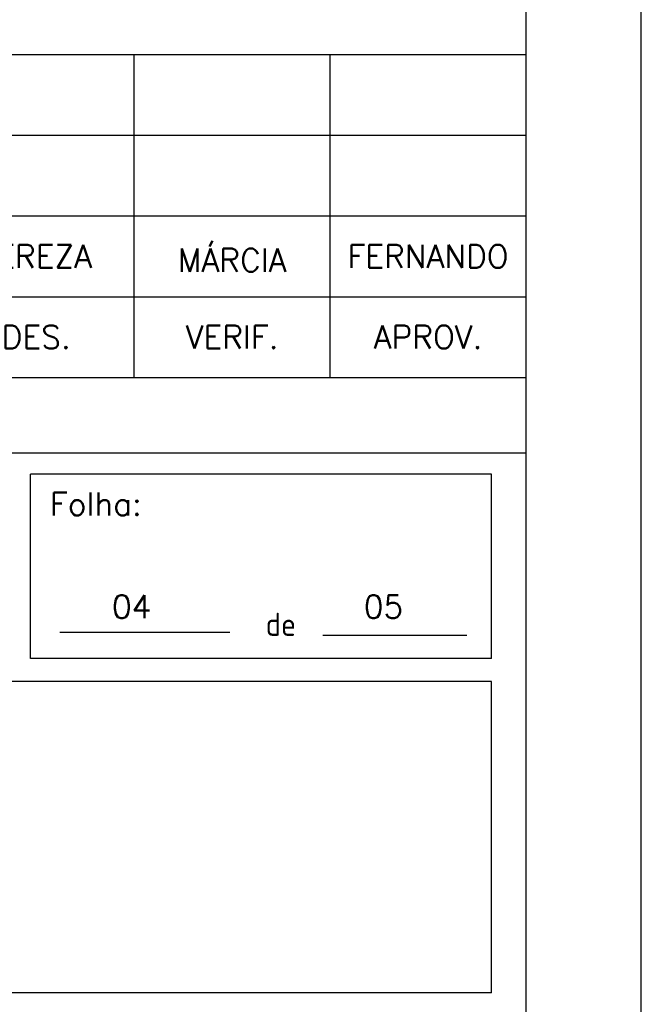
# Model space of a CAD drawing. Extents: x -1825 to 98, y 5678 to 6985.
# Tile 19 of 86: x -1038 to -984, y 5746 to 5832. Entities that reach past the tile are written whole.
import ezdxf
from ezdxf.enums import TextEntityAlignment as Align

# ---------------------------------------------------------------- set-up
doc = ezdxf.new("R2010")
doc.units = 0
doc.header["$MEASUREMENT"] = 0
doc.layers.add('CARIMBO', color=7, linetype='CONTINUOUS')
doc.layers.add('PADRÃO', color=7, linetype='CONTINUOUS')
doc.styles.add('ROMANS', font='romans.shx', dxfattribs={"height": 1.5})

msp = doc.modelspace()

# ---------------------------------------------------------------- linework, layer by layer
at = {"layer": 'CARIMBO', "color": 3}
for p, q in [((-1169.2, 5828.607), (-994.2, 5828.607)), ((-1169.2, 5821.607), (-994.2, 5821.607)), ((-1169.2, 5814.607), (-994.2, 5814.607)), ((-1034.653, 5778.514), (-1019.913, 5778.514)), ((-1011.848, 5778.237), (-999.333, 5778.237))]:
    msp.add_line(p, q, dxfattribs=at)
at = {"layer": 'CARIMBO', "color": 4}
for p, q in [((-1028.2, 5800.607), (-1028.2, 5828.607)), ((-1011.2, 5800.607), (-1011.2, 5828.607)), ((-1169.2, 5807.607), (-994.2, 5807.607)), ((-1169.2, 5800.607), (-994.2, 5800.607))]:
    msp.add_line(p, q, dxfattribs=at)
at = {"layer": 'CARIMBO', "color": 6}
for p, q in [((-994.2, 5794.024), (-1169.2, 5794.024)), ((-997.2, 5792.217), (-1037.2, 5792.217)), ((-1037.2, 5776.217), (-1037.2, 5792.217)), ((-997.2, 5776.217), (-997.2, 5792.217)), ((-997.2, 5776.217), (-1037.2, 5776.217)), ((-997.2, 5774.217), (-1166.2, 5774.217)), ((-997.2, 5747.217), (-997.2, 5774.217)), ((-997.2, 5747.217), (-1166.2, 5747.217))]:
    msp.add_line(p, q, dxfattribs=at)
at = {"layer": 'PADRÃO', "color": 2}
msp.add_lwpolyline([(-1825.2, 6272.217), (-1825.2, 5678.217), (-984.2, 5678.217), (-984.2, 6272.217), (-1825.2, 6272.217)], dxfattribs=at)
at = {"layer": 'PADRÃO', "color": 1}
msp.add_lwpolyline([(-1800.2, 5688.217), (-994.2, 5688.217), (-994.2, 6262.217), (-1800.2, 6262.217)], close=True, dxfattribs=at)

# ---------------------------------------------------------------- texts
at = {"layer": 'CARIMBO', "color": 2, "style": 'ROMANS'}
for s, p in [('MÁRCIA', (-1019.7, 5811.107)), ('TEREZA', (-1036.7, 5811.107)), ('FERNANDO', (-1002.7, 5811.107)), ('DES.', (-1036.7, 5804.107)), ('VERIF.', (-1019.7, 5804.107)), ('APROV.', (-1002.7, 5804.107))]:
    msp.add_text(s, height=2, dxfattribs=at).set_placement(p, align=Align.MIDDLE)
msp.add_text('Folha:', height=2, dxfattribs=at).set_placement((-1035.51, 5788.625))
at = {"layer": 'CARIMBO', "color": 8, "style": 'ROMANS'}
for s, p in [('04', (-1030.134, 5779.708)), ('05', (-1008.285, 5779.708))]:
    msp.add_text(s, height=2, dxfattribs=at).set_placement(p)
at = {"layer": 'CARIMBO', "color": 2, "insert": (-1016.787, 5780.181), "char_height": 2, "width": 25.866, "attachment_point": 1}
msp.add_mtext('\\Fisocp.shx;de', dxfattribs=at)

doc.saveas('drawing.dxf')
